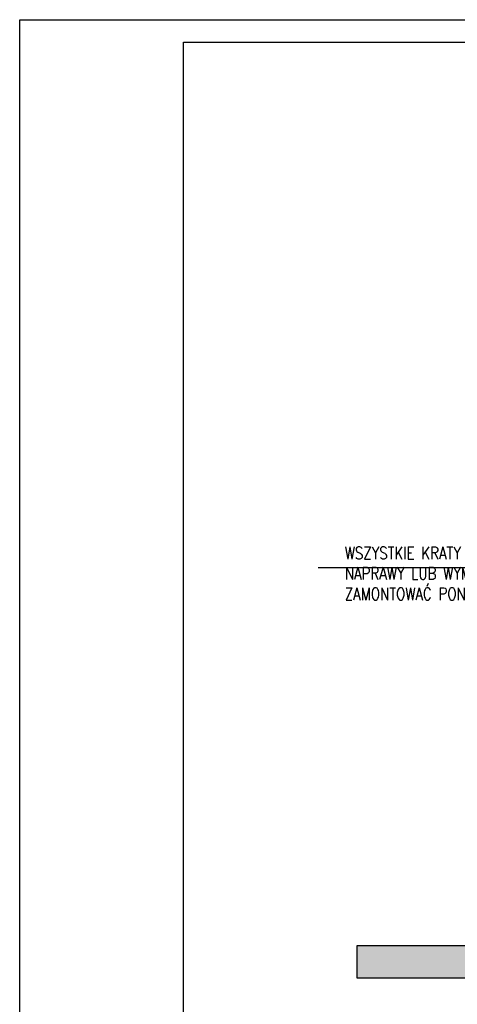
# Model space of a CAD drawing. Header units: millimetres. Extents: x 50026 to 146998, y 1038179 to 1573505.
# Tile 107 of 122: x 50026 to 50865, y 1054560 to 1056449. Entities that reach past the tile are written whole.
import ezdxf

# ---------------------------------------------------------------- set-up
doc = ezdxf.new("R2010")
doc.units = ezdxf.units.MM
doc.header["$LTSCALE"] = 0.025
for name, color, linetype in [('2D-WYMIARY', 2, 'Continuous'), ('NAPISY', 2, 'Continuous'), ('ściany', 5, 'Continuous')]:
    doc.layers.add(name, color=color, linetype=linetype)
doc.styles.add('KS', font='romans.shx', dxfattribs={"width": 0.8, "height": 17.5})

msp = doc.modelspace()

# ---------------------------------------------------------------- hatches: boundary and pattern name
at = {"layer": 'ściany'}
h = msp.add_hatch(color=5, dxfattribs=at)
h.dxf.hatch_style = 1
h.paths.add_polyline_path([(50672.97062, 1054672.57617), (53549.37279, 1054672.57617), (53549.37279, 1054609.9322), (50672.97062, 1054609.9322)])

# ---------------------------------------------------------------- linework, layer by layer
at = {"layer": '2D-WYMIARY', "color": 2}
for points in [[(50025.62556, 1056448.9331), (54225.62556, 1056448.9331), (54225.62556, 1053478.9331), (50025.62556, 1053478.9331)], [(50339.59173, 1056405.95273), (54182.6452, 1056405.95273), (54182.6452, 1053521.91346), (50339.59173, 1053521.91346)]]:
    msp.add_lwpolyline(points, close=True, dxfattribs=at)
at = {"layer": 'NAPISY', "linetype": 'Continuous', "ltscale": 0.2}
msp.add_line((50597.71419, 1055397.96685), (52060.7347, 1055397.96685), dxfattribs=at)
at = {"layer": 'ściany', "color": 2}
msp.add_lwpolyline([(50672.97062, 1054672.57617), (53549.37279, 1054672.57617), (53549.37279, 1054609.9322), (50672.97062, 1054609.9322)], close=True, dxfattribs=at)

# ---------------------------------------------------------------- texts
at = {"layer": 'NAPISY', "linetype": 'Continuous', "ltscale": 0.2, "insert": (50649.03936, 1055437.36641), "char_height": 23.52, "width": 897.1613802, "attachment_point": 1, "style": 'KS'}
msp.add_mtext('WSZYSTKIE KRATY DO DEMONTAŻU \\PNAPRAWY LUB WYMIANY, CYNKOWANIA I MALOWANIA.\\PZAMONTOWAĆ PONOWNIE', dxfattribs=at)

doc.saveas('drawing.dxf')
